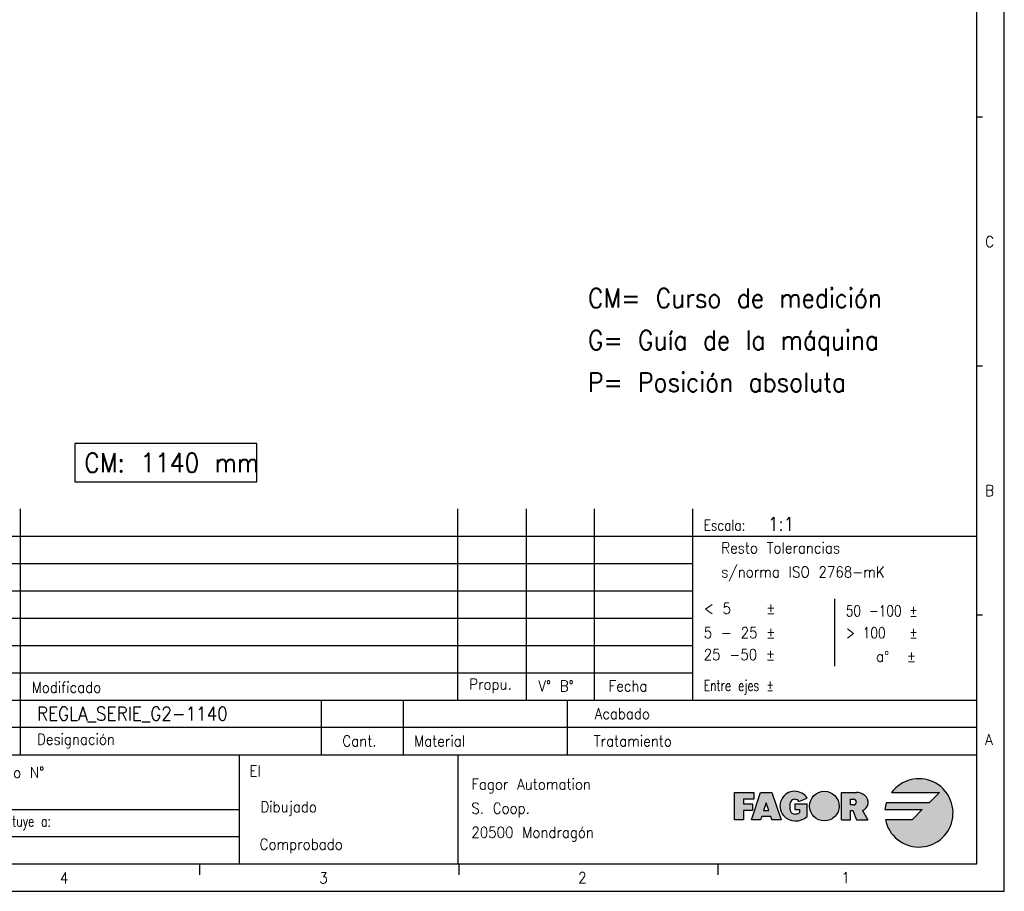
# Model space of a CAD drawing. Header units: millimetres. Extents: x -285 to 1770, y -280 to 203.
# Tile 9 of 29: x 129 to 309, y -217 to -58. Entities that reach past the tile are written whole.
import ezdxf

# ---------------------------------------------------------------- set-up
doc = ezdxf.new("R2010")
doc.units = ezdxf.units.MM
doc.layers.add('1', color=7, linetype='Continuous')
doc.styles.add('CONVERTER_11', font='txt.shx', dxfattribs={"width": 0.9})
doc.styles.add('CONVERTER_12', font='txt.shx', dxfattribs={"width": 0.81})
doc.styles.add('CONVERTER_13', font='txt.shx', dxfattribs={"width": 0.72})

# ---------------------------------------------------------------- blocks, each defined once
blk = doc.blocks.new('tolerancias', base_point=(252.2098802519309, -182.0197288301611))
at = {"layer": '1', "color": 2, "char_height": 2, "line_spacing_factor": 1.32052821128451}
for s, insert, attachment_point, style in [('Resto Tolerancias\\Ps/norma ISO 2768-mK', (257.4198552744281, -156.7119726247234), 4, 'CONVERTER_11'), ('< 5    ±', (254.2098802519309, -166.241923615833), 7, 'CONVERTER_11'), ('50 -100 ±', (280.2098802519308, -166.6999236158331), 7, 'CONVERTER_12'), ('5 - 25 ±', (254.2098802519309, -170.6999236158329), 7, 'CONVERTER_11'), ('> 100   ±', (280.2098802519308, -170.6999236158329), 7, 'CONVERTER_12'), ('a{\\Fgdt;~}  ±', (285.7353826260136, -175.0258946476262), 7, 'CONVERTER_11'), ('25 -50 ±', (254.2098802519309, -174.699923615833), 7, 'CONVERTER_11')]:
    blk.add_mtext(s, dxfattribs=dict(at, insert=insert, attachment_point=attachment_point, style=style))
blk = doc.blocks.new('Marco_a2', base_point=(304.2098802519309, -212.0197288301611))
at = {"layer": '1', "linetype": 'Continuous'}
h = blk.add_hatch(color=2, dxfattribs=at)
edge = h.paths.add_edge_path()
edge.add_line((297.3270221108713, -198.9261115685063), (295.4520221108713, -200.8011115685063))
edge.add_line((295.4520221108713, -200.8011115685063), (287.6149021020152, -200.8011115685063))
edge.add_arc((293.5770221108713, -202.6761115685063), 6.250000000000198, 162.5423968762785, 174.2608295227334)
edge.add_line((287.3583506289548, -202.0511115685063), (294.2020221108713, -202.0511115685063))
edge.add_line((294.2020221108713, -202.0511115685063), (292.3270221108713, -203.9261115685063))
edge.add_line((292.3270221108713, -203.9261115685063), (287.4532977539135, -203.9261115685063))
edge.add_arc((293.5770221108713, -202.6761115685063), 6.249999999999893, 191.5369590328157, 503.130102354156)
edge.add_line((288.5770221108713, -198.9261115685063), (297.3270221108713, -198.9261115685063))
blk.add_hatch(color=2, dxfattribs=at).paths.add_polyline_path([(263.3686887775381, -200.1761115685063), (261.4936887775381, -200.1761115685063), (261.4936887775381, -201.0094449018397), (263.1603554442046, -201.0094449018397), (263.1603554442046, -201.8427782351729), (263.1603554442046, -202.2594449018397), (261.4936887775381, -202.2594449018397), (261.4936887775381, -203.9261115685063), (259.8270221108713, -203.9261115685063), (259.8270221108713, -198.9261115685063), (263.3686887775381, -198.9261115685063)])
h = blk.add_hatch(color=2, dxfattribs=at)
h.paths.add_polyline_path([(266.7020221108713, -203.9261115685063), (266.4936887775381, -203.3011115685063), (264.8270221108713, -203.3011115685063), (264.6186887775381, -203.9261115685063), (262.9520221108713, -203.9261115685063), (264.6186887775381, -198.9261115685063), (266.7020221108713, -198.9261115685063), (268.3686887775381, -203.9261115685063)])
h.paths.add_polyline_path([(265.6603554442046, -200.8011115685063), (265.1742443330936, -202.2594449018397), (266.1464665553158, -202.2594449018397)], flags=16)
h = blk.add_hatch(color=2, dxfattribs=at)
edge = h.paths.add_edge_path()
edge.add_arc((270.8686887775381, -201.4261115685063), 2.7083333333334, 90, 219.5977388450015)
edge.add_arc((271.0473643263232, -201.0301720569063), 3.104272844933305, 223.1289646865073, 312.9832702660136)
edge.add_line((273.163810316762, -203.3011115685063), (273.163810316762, -201.0094449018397))
edge.add_line((273.163810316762, -201.0094449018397), (270.8721436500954, -201.0094449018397))
edge.add_line((270.8721436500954, -201.0094449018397), (270.8721436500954, -202.0511115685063))
edge.add_line((270.8721436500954, -202.0511115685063), (271.7054769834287, -202.0511115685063))
edge.add_line((271.7054769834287, -202.0511115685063), (271.7054769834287, -202.6761115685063))
edge.add_arc((270.8721436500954, -201.1136115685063), 1.7708333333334, 270, 298.0724869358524, ccw=False)
edge.add_arc((270.8721436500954, -202.0511115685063), 0.8333333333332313, 202.6198649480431, 270, ccw=False)
edge.add_arc((272.1221436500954, -201.5302782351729), 2.187500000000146, 154.6230664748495, 202.6198649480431, ccw=False)
edge.add_arc((270.8697757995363, -201.0094482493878), 0.8353864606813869, 29.918998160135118, 150.0810018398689, ccw=False)
edge.add_line((271.5938314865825, -200.5927782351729), (273.1508661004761, -199.9677782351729))
edge.add_arc((270.8686887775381, -201.4261115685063), 2.708333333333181, 32.57897039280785, 90)
h = blk.add_hatch(color=2, dxfattribs=at)
edge = h.paths.add_edge_path()
edge.add_arc((276.2851822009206, -201.4261115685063), 2.708333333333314, 0, 360)
h = blk.add_hatch(color=2, dxfattribs=at)
edge = h.paths.add_edge_path()
edge.add_arc((282.6421219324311, -200.7497949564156), 1.643411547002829, -66.72332945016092, 50.761309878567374, ccw=False)
edge.add_line((283.2915513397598, -202.2594449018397), (284.2181257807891, -203.9261115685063))
edge.add_line((284.2181257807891, -203.9261115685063), (282.1364001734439, -203.9261115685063))
edge.add_line((282.1364001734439, -203.9261115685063), (281.5114001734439, -202.2594449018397))
edge.add_line((281.5114001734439, -202.2594449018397), (281.0947335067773, -202.2594449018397))
edge.add_line((281.0947335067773, -202.2594449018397), (281.0947335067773, -203.9261115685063))
edge.add_line((281.0947335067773, -203.9261115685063), (279.4280668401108, -203.9261115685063))
edge.add_line((279.4280668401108, -203.9261115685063), (279.4280668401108, -198.9261115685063))
edge.add_line((279.4280668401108, -198.9261115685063), (281.0947335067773, -198.9261115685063))
edge.add_line((281.0947335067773, -198.9261115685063), (282.1364001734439, -198.9261115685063))
edge.add_arc((282.1364001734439, -201.3690169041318), 2.442905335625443, 50.761309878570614, 90, ccw=False)
edge = h.paths.add_edge_path(flags=16)
edge.add_arc((281.6155668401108, -200.6969449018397), 0.5208333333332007, 270, 450)
edge.add_line((281.6155668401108, -200.1761115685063), (281.0947335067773, -200.1761115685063))
edge.add_line((281.0947335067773, -200.1761115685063), (281.0947335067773, -201.2177782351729))
edge.add_line((281.0947335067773, -201.2177782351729), (281.6155668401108, -201.2177782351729))
at = {"layer": '1', "color": 2, "linetype": 'Continuous'}
for p, q in [((309.2098802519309, -217.0197288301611), (309.2098802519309, 202.9802711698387)), ((305.2098802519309, -75.35306215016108), (304.2098802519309, -75.35306215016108)), ((305.2098802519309, -120.9086177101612), (304.2098802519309, -120.9086177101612)), ((119.209880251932, -152.0197288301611), (304.2098802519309, -152.0197288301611)), ((119.209880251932, -157.0197288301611), (252.2098802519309, -157.0197288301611)), ((119.209880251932, -162.0197288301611), (252.2098802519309, -162.0197288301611)), ((278.2098802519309, -175.8195195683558), (278.2098802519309, -163.518067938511)), ((119.209880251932, -167.0197288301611), (252.2098802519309, -167.0197288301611)), ((305.2098802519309, -166.4641732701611), (304.2098802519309, -166.4641732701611)), ((119.209880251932, -172.0197288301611), (252.2098802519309, -172.0197288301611)), ((119.209880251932, -177.0197288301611), (252.2098802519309, -177.0197288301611)), ((304.2098802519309, -187.0197288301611), (119.209880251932, -187.0197288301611)), ((259.8270221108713, -198.9261115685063), (263.3686887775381, -198.9261115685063)), ((259.8270221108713, -203.9261115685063), (259.8270221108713, -198.9261115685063)), ((262.9520221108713, -203.9261115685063), (264.6186887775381, -198.9261115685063)), ((263.3686887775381, -198.9261115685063), (263.3686887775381, -200.1761115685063)), ((264.6186887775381, -198.9261115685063), (266.7020221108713, -198.9261115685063)), ((266.7020221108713, -198.9261115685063), (268.3686887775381, -203.9261115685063)), ((271.5938314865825, -200.5927782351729), (273.1508661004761, -199.9677782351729)), ((279.4280668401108, -203.9261115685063), (279.4280668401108, -198.9261115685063)), ((279.4280668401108, -198.9261115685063), (281.0947335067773, -198.9261115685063)), ((281.0947335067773, -198.9261115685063), (282.1364001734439, -198.9261115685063)), ((288.5770221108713, -198.9261115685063), (297.3270221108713, -198.9261115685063)), ((297.3270221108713, -198.9261115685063), (295.4520221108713, -200.8011115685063)), ((261.4936887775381, -200.1761115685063), (261.4936887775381, -201.0094449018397)), ((263.3686887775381, -200.1761115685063), (261.4936887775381, -200.1761115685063)), ((261.4936887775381, -201.0094449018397), (263.1603554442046, -201.0094449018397)), ((263.1603554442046, -201.0094449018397), (263.1603554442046, -201.8427782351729)), ((265.6603554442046, -200.8011115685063), (265.1742443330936, -202.2594449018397)), ((266.1464665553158, -202.2594449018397), (265.6603554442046, -200.8011115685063)), ((270.8721436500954, -201.0094449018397), (273.163810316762, -201.0094449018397)), ((270.8721436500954, -201.0094449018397), (270.8721436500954, -202.0511115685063)), ((273.163810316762, -203.3011115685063), (273.163810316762, -201.0094449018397)), ((281.0947335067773, -200.1761115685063), (281.6155668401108, -200.1761115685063)), ((281.0947335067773, -201.2177782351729), (281.0947335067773, -200.1761115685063)), ((281.6155668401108, -201.2177782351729), (281.0947335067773, -201.2177782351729)), ((295.4520221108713, -200.8011115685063), (287.6149021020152, -200.8011115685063)), ((261.4936887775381, -202.2594449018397), (261.4936887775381, -203.9261115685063)), ((263.1603554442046, -202.2594449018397), (261.4936887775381, -202.2594449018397)), ((263.1603554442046, -201.8427782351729), (263.1603554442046, -202.2594449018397)), ((264.8270221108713, -203.3011115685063), (264.6186887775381, -203.9261115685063)), ((266.4936887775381, -203.3011115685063), (264.8270221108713, -203.3011115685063)), ((265.1742443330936, -202.2594449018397), (266.1464665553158, -202.2594449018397)), ((266.7020221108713, -203.9261115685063), (266.4936887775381, -203.3011115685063)), ((270.8721436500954, -202.0511115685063), (271.7054769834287, -202.0511115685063)), ((271.7054769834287, -202.0511115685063), (271.7054769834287, -202.6761115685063)), ((281.0947335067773, -203.9261115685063), (281.0947335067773, -202.2594449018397)), ((281.0947335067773, -202.2594449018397), (281.5114001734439, -202.2594449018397)), ((281.5114001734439, -202.2594449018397), (282.1364001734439, -203.9261115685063)), ((283.2915513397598, -202.2594449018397), (284.2181257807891, -203.9261115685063)), ((287.3583506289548, -202.0511115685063), (294.2020221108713, -202.0511115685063)), ((294.2020221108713, -202.0511115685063), (292.3270221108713, -203.9261115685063)), ((261.4936887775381, -203.9261115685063), (259.8270221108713, -203.9261115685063)), ((264.6186887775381, -203.9261115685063), (262.9520221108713, -203.9261115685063)), ((268.3686887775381, -203.9261115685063), (266.7020221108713, -203.9261115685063)), ((279.4280668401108, -203.9261115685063), (281.0947335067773, -203.9261115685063)), ((282.1364001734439, -203.9261115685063), (284.2181257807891, -203.9261115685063)), ((292.3270221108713, -203.9261115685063), (287.4532977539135, -203.9261115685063)), ((119.209880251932, -207.0197288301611), (169.209880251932, -207.0197288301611)), ((161.9598802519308, -212.0197288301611), (161.9598802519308, -214.0197288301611)), ((209.3765469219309, -212.0197288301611), (209.3765469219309, -214.0197288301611)), ((256.7932135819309, -212.0197288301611), (256.7932135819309, -214.0197288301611)), ((-284.7901197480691, -217.0197288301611), (309.2098802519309, -217.0197288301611))]:
    blk.add_line(p, q, dxfattribs=at)
at = {"layer": '1', "color": 7, "linetype": 'Continuous'}
for p, q in [((304.2098802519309, -212.0197288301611), (304.2098802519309, 197.9802711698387)), ((129.209880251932, -192.0197288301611), (129.209880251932, -147.0197288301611)), ((209.2098802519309, -182.0197288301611), (209.2098802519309, -147.0197288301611)), ((221.7098802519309, -147.0197288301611), (221.7098802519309, -182.0197288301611)), ((234.2098802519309, -182.0197288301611), (234.2098802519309, -147.0197288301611)), ((252.2098802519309, -182.0197288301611), (252.2098802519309, -147.0197288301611)), ((119.209880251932, -182.0197288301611), (184.2098802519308, -182.0197288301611)), ((184.2098802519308, -182.0197288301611), (199.2098802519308, -182.0197288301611)), ((184.2098802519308, -182.0197288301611), (184.2098802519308, -192.0197288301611)), ((199.2098802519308, -182.0197288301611), (199.2098802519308, -192.0197288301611)), ((199.2098802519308, -182.0197288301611), (304.2098802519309, -182.0197288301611)), ((229.2098802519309, -182.0197288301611), (229.2098802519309, -192.0197288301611)), ((119.209880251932, -192.0197288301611), (304.2098802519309, -192.0197288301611)), ((169.209880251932, -192.0197288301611), (169.209880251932, -202.0197288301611)), ((209.2098802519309, -192.0197288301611), (209.2098802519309, -212.0197288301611)), ((119.209880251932, -202.0197288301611), (169.209880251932, -202.0197288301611)), ((169.209880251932, -202.0197288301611), (169.209880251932, -207.0197288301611)), ((169.209880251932, -207.0197288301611), (169.209880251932, -212.0197288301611)), ((-264.7901197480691, -212.0197288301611), (304.2098802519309, -212.0197288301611))]:
    blk.add_line(p, q, dxfattribs=at)
at = {"layer": '1', "color": 2, "linetype": 'Continuous'}
blk.add_circle((276.2851822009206, -201.4261115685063), 2.708333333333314, dxfattribs=at)
for centre, radius, start, end in [((293.5770221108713, -202.6761115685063), 6.249999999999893, 191.5369590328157, 143.130102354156), ((270.8686887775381, -201.4261115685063), 2.7083333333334, 90, 219.5977388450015), ((270.8686887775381, -201.4261115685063), 2.708333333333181, 32.57897039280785, 90), ((282.1364001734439, -201.3690169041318), 2.442905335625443, 50.76130987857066, 90), ((282.6421219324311, -200.7497949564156), 1.643411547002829, 293.2766705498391, 50.76130987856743), ((272.1221436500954, -201.5302782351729), 2.187500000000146, 154.6230664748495, 202.619864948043), ((270.8697757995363, -201.0094482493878), 0.8353864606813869, 29.91899816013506, 150.0810018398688), ((281.6155668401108, -200.6969449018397), 0.5208333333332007, 270, 90), ((293.5770221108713, -202.6761115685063), 6.250000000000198, 162.5423968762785, 174.2608295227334), ((271.0473643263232, -201.0301720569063), 3.104272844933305, 223.1289646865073, 312.9832702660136), ((270.8721436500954, -202.0511115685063), 0.8333333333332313, 202.6198649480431, 270), ((270.8721436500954, -201.1136115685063), 1.7708333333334, 270, 298.0724869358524)]:
    blk.add_arc(centre, radius, start, end, dxfattribs=at)
at = {"layer": '1', "color": 2}
for s, style, width, p in [('Escala:', 'CONVERTER_12', 0.81, (254.2098802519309, -151.0197288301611)), ('El', 'CONVERTER_11', 0.9, (171.0664110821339, -196.0197288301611))]:
    blk.add_text(s, height=2, dxfattribs=dict(at, style=style, width=width)).set_placement(p)
at = {"layer": '1', "color": 2, "char_height": 2}
for s, insert, attachment_point, line_spacing_factor, style in [('C', (305.7098802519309, -98.13083993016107), 4, 1.20048019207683, 'CONVERTER_11'), ('B', (305.7098802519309, -143.6863954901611), 4, 1.20048019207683, 'CONVERTER_11'), ('Modificado', (131.23655298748, -179.6881451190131), 4, 1.32052821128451, 'CONVERTER_11'), ('Propu.', (211.2975732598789, -179.4519769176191), 4, 1.32052821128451, 'CONVERTER_11'), ('V° B°', (223.946333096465, -179.4519769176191), 4, 1.20048019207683, 'CONVERTER_11'), ('Fecha', (236.8037390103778, -179.4519769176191), 4, 1.32052821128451, 'CONVERTER_11'), ('Entre ejes ±', (254.2098802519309, -181.0197288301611), 7, 1.32052821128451, 'CONVERTER_13'), ('Acabado', (244.3758618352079, -184.5197288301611), 6, 1.32052821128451, 'CONVERTER_11'), ('Designación', (132.2098802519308, -189.5197288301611), 4, 1.32052821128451, 'CONVERTER_11'), ('Cant.', (191.2098802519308, -189.5197288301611), 5, 1.32052821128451, 'CONVERTER_11'), ('Material', (201.2098802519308, -189.5197288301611), 4, 1.32052821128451, 'CONVERTER_11'), ('Tratamiento', (248.3758618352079, -189.5197288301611), 6, 1.32052821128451, 'CONVERTER_11'), ('A', (305.7098802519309, -189.2419510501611), 4, 1.20048019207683, 'CONVERTER_11'), ('Plano N°', (133.5418182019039, -195.2752464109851), 6, 1.32052821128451, 'CONVERTER_11'), ('Fagor Automation\\PS. Coop.\\P20500 Mondragón', (211.6833092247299, -202.1551470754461), 4, 1.32052821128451, 'CONVERTER_11'), ('Dibujado', (183.4297254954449, -201.8879560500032), 6, 1.32052821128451, 'CONVERTER_11'), ('Sustituye a:', (134.7703009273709, -204.5197288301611), 6, 1.32052821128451, 'CONVERTER_13'), ('Comprobado', (188.153089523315, -208.7368338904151), 6, 1.32052821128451, 'CONVERTER_11'), ('4', (136.4162557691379, -214.5898620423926), 4, 1.20048019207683, 'CONVERTER_11'), ('3', (183.8610408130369, -214.5794825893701), 4, 1.20048019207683, 'CONVERTER_11'), ('2', (231.2353066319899, -214.5147636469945), 4, 1.20048019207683, 'CONVERTER_11'), ('1', (279.4015469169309, -214.5220903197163), 4, 1.20048019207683, 'CONVERTER_11')]:
    blk.add_mtext(s, dxfattribs=dict(at, insert=insert, attachment_point=attachment_point, line_spacing_factor=line_spacing_factor, style=style))
blk = doc.blocks.new('Top', base_point=(304.2098802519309, -212.0197288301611))
blk.add_blockref('Marco_a2', (304.2098802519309, -212.0197288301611))
at = {"layer": '1'}
blk.add_blockref('tolerancias', (252.2098802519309, -182.0197288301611), dxfattribs=at)
at = {"layer": '1', "color": 2, "style": 'CONVERTER_11', "width": 0.9}
blk.add_text('REGLA_SERIE_G2-1140', height=2.5, dxfattribs=at).set_placement((132.209880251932, -185.7547648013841))
blk = doc.blocks.new('A__38', base_point=(16.99999999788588, 0.99999999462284))
at = {"layer": '1', "color": 2}
blk.add_lwpolyline([(139.1193056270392, -135.0916529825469), (139.1193056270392, -142.0916529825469), (172.4568056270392, -142.0916529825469), (172.4568056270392, -135.0916529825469)], close=True, dxfattribs=at)
at = {"layer": '1', "color": 2, "style": 'CONVERTER_11', "width": 0.9}
blk.add_text('CM: 1140 mm', height=3.5, dxfattribs=at).set_placement((140.8693056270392, -140.3416529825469))

msp = doc.modelspace()

# ---------------------------------------------------------------- block references
for name, p in [('Top', (304.2098802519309, -212.0197288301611)), ('A__38', (16.99999999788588, 0.99999999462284))]:
    msp.add_blockref(name, p)

# ---------------------------------------------------------------- texts
at = {"layer": '1', "color": 2, "style": 'CONVERTER_11', "width": 0.9}
msp.add_text('1:1', height=2.5, dxfattribs=at).set_placement((265.952865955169, -151.04383885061))
at = {"layer": '1', "color": 2, "insert": (233.03275067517, -125.610324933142), "char_height": 3.5, "attachment_point": 7, "line_spacing_factor": 1.32052821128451, "style": 'CONVERTER_11'}
msp.add_mtext('CM= Curso de medición\\PG= Guía de la máquina\\PP= Posición absoluta', dxfattribs=at)

doc.saveas('drawing.dxf')
